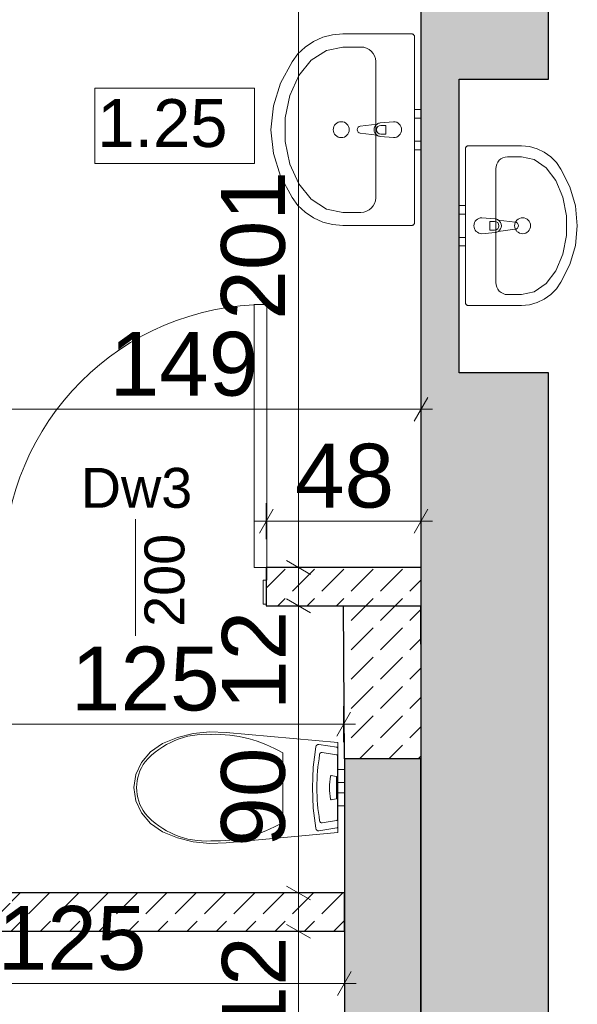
# Model space of a CAD drawing. Header units: centimetres. Extents: x -25572 to 23555, y -2435 to 15405.
# Tile 52 of 134: x 10403 to 10578, y 1920 to 2229. Entities that reach past the tile are written whole.
import ezdxf

# ---------------------------------------------------------------- set-up
doc = ezdxf.new("R2010")
doc.units = ezdxf.units.CM
doc.header["$MEASUREMENT"] = 0
for name, color, linetype, lineweight in [('Nowe_0_Nr_pióra__75', 6, 'Continuous', 15), ('Nowe_210-A Pomieszczenia_Nr_pióra__41', 7, 'Continuous', 15), ('Nowe_220-A Ściany_Nr_pióra__169', 7, 'Continuous', 5), ('Nowe_220-A Ściany_Nr_pióra__19', 255, 'Continuous', 0), ('Nowe_220-A Ściany_Nr_pióra__20', 1, 'Continuous', 13), ('Nowe_220-A Ściany_Nr_pióra__23', 7, 'Continuous', 15), ('Nowe_220-A Ściany_Nr_pióra__27', 7, 'Continuous', 25), ('Nowe_220-A Ściany_Nr_pióra__3', 7, 'Continuous', 13), ('Nowe_220-A Ściany_Nr_pióra__7', 7, 'Continuous', 13), ('Nowe_299-A Wymiary Opisy_Nr_pióra__161', 7, 'Continuous', 5), ('Nowe_299-A Wymiary Opisy_Nr_pióra__41', 7, 'Continuous', 15), ('Nowe_450-K Stropy_Nr_pióra__21', 7, 'Continuous', 25)]:
    doc.layers.add(name, color=color, linetype=linetype, lineweight=lineweight)
doc.layers.add('Nowe_220-A Ściany_Nr_pióra__45', color=7, linetype='Continuous', lineweight=15, true_color=0x40a5ff)
doc.layers.add('Nowe_299-A Wymiary Opisy', color=7, linetype='Continuous')
doc.styles.add('STYL_AUTOMATYCZNY_11', font='arial.ttf')
doc.styles.add('STYL_AUTOMATYCZNY_6', font='arial.ttf')
doc.dimstyles.new('STYL_AUTOMATYCZNY__1', dxfattribs={"dimtxt": 20, "dimasz": 5.7, "dimexe": 0.18, "dimexo": 0.0625, "dimgap": 0, "dimtad": 1, "dimtih": 1, "dimtoh": 1, "dimdec": 0, "dimzin": 0, "dimdsep": 46, "dimtxsty": 'STYL_AUTOMATYCZNY_11', "dimblk": 'ARROWHEAD_2', "dimblk1": 'ARROWHEAD_2', "dimblk2": 'ARROWHEAD_2', "dimcen": 0.09, "dimse1": 1, "dimse2": 1, "dimclrd": 7, "dimclre": 7, "dimclrt": 7, "dimadec": 1, "dimazin": 0, "dimtfac": 1, "dimtdec": 4, "dimtmove": 0, "dimatfit": 3, "dimfxl": 0, "dimtolj": 1, "dimtzin": 0, "dimarcsym": 0})
doc.dimstyles.new('STYL_AUTOMATYCZNY__2', dxfattribs={"dimtxt": 20, "dimasz": 5.7, "dimexe": 0.18, "dimexo": 0.0625, "dimgap": 0, "dimtad": 1, "dimdec": 0, "dimzin": 0, "dimdsep": 46, "dimtxsty": 'STYL_AUTOMATYCZNY_11', "dimblk": 'ARROWHEAD_2', "dimblk1": 'ARROWHEAD_2', "dimblk2": 'ARROWHEAD_2', "dimcen": 0.09, "dimse1": 1, "dimse2": 1, "dimclrd": 7, "dimclre": 7, "dimclrt": 7, "dimadec": 1, "dimazin": 0, "dimtfac": 1, "dimtdec": 4, "dimtmove": 0, "dimatfit": 3, "dimfxl": 0, "dimtolj": 1, "dimtzin": 0, "dimarcsym": 0})
doc.dimstyles.new('STYL_AUTOMATYCZNY__3', dxfattribs={"dimtxt": 20, "dimasz": 5.7, "dimexe": 0.18, "dimexo": 0.0625, "dimgap": 0, "dimtad": 1, "dimtih": 1, "dimtoh": 1, "dimdec": 0, "dimzin": 0, "dimdsep": 46, "dimtxsty": 'STYL_AUTOMATYCZNY_11', "dimblk": 'ARROWHEAD_2', "dimblk1": 'ARROWHEAD_2', "dimblk2": 'ARROWHEAD_2', "dimcen": 0.09, "dimse1": 1, "dimse2": 1, "dimclrd": 7, "dimclre": 7, "dimclrt": 7, "dimadec": 1, "dimazin": 0, "dimtfac": 1, "dimtdec": 4, "dimtmove": 2, "dimatfit": 3, "dimfxl": 0, "dimtolj": 1, "dimtzin": 0, "dimarcsym": 0})
pattern_1 = [(45, (0, 0), (-9.192388, 9.192388), [9.75, -3.25]), (45, (0, 9.192), (-9.192388, 9.192388), [9.75, -3.25])]

# ---------------------------------------------------------------- blocks, each defined once
blk = doc.blocks.new('*D8')
at = {"layer": 'Nowe_299-A Wymiary Opisy_Nr_pióra__161', "color": 7, "linetype": 'Continuous', "lineweight": 5}
for p, q in [((10486.65, 1945.5), (10494.15, 1941.17)), ((10496.03, 1943.34), (10484.78, 1943.34)), ((10490.4, 1853.34), (10490.4, 1943.34)), ((10486.65, 1855.5), (10494.15, 1851.17)), ((10496.03, 1853.34), (10484.78, 1853.34))]:
    blk.add_line(p, q, dxfattribs=at)
at = {"layer": 'Nowe_299-A Wymiary Opisy_Nr_pióra__41', "color": 7, "lineweight": 15, "char_height": 20, "attachment_point": 7, "rotation": 90, "style": 'STYL_AUTOMATYCZNY_11'}
for s, insert in [('\\A1;{\\pql;\\fArial|b0|i0|c238|p0;\\W1.000000;12}', (10486.4, 1910.66)), ('\\A1;{\\pql;\\fArial|b0|i0|c238|p0;\\W1.000000;90}', (10486.4, 1867.83))]:
    blk.add_mtext(s, dxfattribs=dict(at, insert=insert))
blk = doc.blocks.new('ARROWHEAD_2')
at = {"color": 0, "linetype": 'Continuous', "lineweight": 0}
for p, q in [((-0.378, -0.655), (0.378, 0.655)), ((0, 0), (-1, 0))]:
    blk.add_line(p, q, dxfattribs=at)
blk = doc.blocks.new('*D9')
at = {"layer": 'Nowe_299-A Wymiary Opisy_Nr_pióra__161', "color": 7, "linetype": 'Continuous', "lineweight": 5}
for p, q in [((10486.65, 1957.5), (10494.15, 1953.17)), ((10496.03, 1955.34), (10484.78, 1955.34)), ((10490.4, 1943.34), (10490.4, 1955.34)), ((10486.65, 1945.5), (10494.15, 1941.17)), ((10496.03, 1943.34), (10484.78, 1943.34))]:
    blk.add_line(p, q, dxfattribs=at)
blk = doc.blocks.new('*D10')
at = {"layer": 'Nowe_299-A Wymiary Opisy_Nr_pióra__161', "color": 7, "linetype": 'Continuous', "lineweight": 5}
for p, q in [((10486.65, 2047.5), (10494.15, 2043.17)), ((10496.03, 2045.34), (10484.78, 2045.34)), ((10490.4, 1955.34), (10490.4, 2045.34)), ((10486.65, 1957.5), (10494.15, 1953.17)), ((10496.03, 1955.34), (10484.78, 1955.34))]:
    blk.add_line(p, q, dxfattribs=at)
at = {"layer": 'Nowe_299-A Wymiary Opisy_Nr_pióra__41', "color": 7, "lineweight": 15, "char_height": 20, "attachment_point": 7, "rotation": 90, "style": 'STYL_AUTOMATYCZNY_11'}
for s, insert in [('\\A1;{\\pql;\\fArial|b0|i0|c238|p0;\\W1.000000;12}', (10486.4, 2012.66)), ('\\A1;{\\pql;\\fArial|b0|i0|c238|p0;\\W1.000000;90}', (10486.4, 1969.83))]:
    blk.add_mtext(s, dxfattribs=dict(at, insert=insert))
blk = doc.blocks.new('*D11')
at = {"layer": 'Nowe_299-A Wymiary Opisy_Nr_pióra__161', "color": 7, "linetype": 'Continuous', "lineweight": 5}
for p, q in [((10486.65, 2047.5), (10494.15, 2043.17)), ((10496.03, 2045.34), (10484.78, 2045.34))]:
    blk.add_line(p, q, dxfattribs=at)
blk = doc.blocks.new('*D12')
at = {"layer": 'Nowe_299-A Wymiary Opisy_Nr_pióra__161', "color": 7, "linetype": 'Continuous', "lineweight": 5}
for p, q in [((10486.65, 2059.5), (10494.15, 2055.17)), ((10496.03, 2057.34), (10484.78, 2057.34)), ((10490.4, 2045.34), (10490.4, 2057.34)), ((10486.65, 2047.5), (10494.15, 2043.17)), ((10496.03, 2045.34), (10484.78, 2045.34))]:
    blk.add_line(p, q, dxfattribs=at)
blk = doc.blocks.new('*D13')
at = {"layer": 'Nowe_299-A Wymiary Opisy_Nr_pióra__161', "color": 7, "linetype": 'Continuous', "lineweight": 5}
for p, q in [((10490.4, 2258.34), (10490.4, 2262.01)), ((10494.15, 2256.17), (10486.65, 2260.5)), ((10496.03, 2258.34), (10484.78, 2258.34)), ((10490.4, 2057.34), (10490.4, 2258.34)), ((10486.65, 2059.5), (10494.15, 2055.17)), ((10496.03, 2057.34), (10484.78, 2057.34))]:
    blk.add_line(p, q, dxfattribs=at)
at = {"layer": 'Nowe_299-A Wymiary Opisy_Nr_pióra__41', "color": 7, "lineweight": 15, "insert": (10486.4, 2134.96), "char_height": 20, "attachment_point": 7, "rotation": 90, "style": 'STYL_AUTOMATYCZNY_11'}
blk.add_mtext('\\A1;{\\pql;\\fArial|b0|i0|c238|p0;\\W1.000000;201}', dxfattribs=at)
blk = doc.blocks.new('*D16')
at = {"layer": 'Nowe_299-A Wymiary Opisy_Nr_pióra__161', "color": 7, "linetype": 'Continuous', "lineweight": 5}
for p, q in [((10379.38, 1921.35), (10379.38, 1932.6)), ((10504.76, 1921.35), (10504.76, 1932.6)), ((10381.54, 1930.72), (10377.21, 1923.22)), ((10502.59, 1923.22), (10506.92, 1930.72)), ((10379.38, 1926.97), (10504.76, 1926.97)), ((10504.76, 1926.97), (10508.43, 1926.97))]:
    blk.add_line(p, q, dxfattribs=at)
at = {"layer": 'Nowe_299-A Wymiary Opisy_Nr_pióra__41', "color": 7, "lineweight": 15, "insert": (10396.11, 1930.97), "char_height": 20, "attachment_point": 7, "style": 'STYL_AUTOMATYCZNY_11'}
blk.add_mtext('\\A1;{\\pql;\\fArial|b0|i0|c238|p0;\\W1.000000;125}', dxfattribs=at)
blk = doc.blocks.new('*D17')
at = {"layer": 'Nowe_299-A Wymiary Opisy_Nr_pióra__161', "color": 7, "linetype": 'Continuous', "lineweight": 5}
for p, q in [((10381.54, 2110.65), (10377.21, 2103.15)), ((10379.38, 2101.27), (10379.38, 2112.52)), ((10526.59, 2103.15), (10530.92, 2110.65)), ((10528.76, 2101.27), (10528.76, 2112.52)), ((10375.71, 2106.9), (10379.38, 2106.9)), ((10379.38, 2106.9), (10528.76, 2106.9)), ((10528.76, 2106.9), (10532.43, 2106.9))]:
    blk.add_line(p, q, dxfattribs=at)
at = {"layer": 'Nowe_299-A Wymiary Opisy_Nr_pióra__41', "color": 7, "lineweight": 15, "insert": (10431.19, 2110.9), "char_height": 20, "attachment_point": 7, "style": 'STYL_AUTOMATYCZNY_11'}
blk.add_mtext('\\A1;{\\pql;\\fArial|b0|i0|c238|p0;\\W1.000000;149}', dxfattribs=at)
blk = doc.blocks.new('*D18')
at = {"layer": 'Nowe_299-A Wymiary Opisy_Nr_pióra__161', "color": 7, "linetype": 'Continuous', "lineweight": 5}
for p, q in [((10381.54, 2012), (10377.21, 2004.5)), ((10379.38, 2002.63), (10379.38, 2013.88)), ((10502.36, 2004.5), (10506.69, 2012)), ((10504.53, 2002.63), (10504.53, 2013.88)), ((10375.71, 2008.25), (10379.38, 2008.25)), ((10379.38, 2008.25), (10504.53, 2008.25)), ((10504.53, 2008.25), (10508.2, 2008.25))]:
    blk.add_line(p, q, dxfattribs=at)
at = {"layer": 'Nowe_299-A Wymiary Opisy_Nr_pióra__41', "color": 7, "lineweight": 15, "insert": (10419.07, 2012.25), "char_height": 20, "attachment_point": 7, "style": 'STYL_AUTOMATYCZNY_11'}
blk.add_mtext('\\A1;{\\pql;\\fArial|b0|i0|c238|p0;\\W1.000000;125}', dxfattribs=at)
blk = doc.blocks.new('*D21')
at = {"layer": 'Nowe_299-A Wymiary Opisy_Nr_pióra__161', "color": 7, "linetype": 'Continuous', "lineweight": 5}
for p, q in [((10214.16, 4975.43), (10214.16, 4986.68)), ((10528.76, 4975.43), (10528.76, 4986.68)), ((10216.32, 4984.8), (10211.99, 4977.3)), ((10526.59, 4977.3), (10530.92, 4984.8)), ((10210.49, 4981.05), (10214.16, 4981.05)), ((10214.16, 4981.05), (10528.76, 4981.05)), ((10528.76, 4981.05), (10532.43, 4981.05))]:
    blk.add_line(p, q, dxfattribs=at)
at = {"layer": 'Nowe_299-A Wymiary Opisy_Nr_pióra__41', "color": 7, "lineweight": 15, "insert": (10348.58, 4985.05), "char_height": 20, "attachment_point": 7, "style": 'STYL_AUTOMATYCZNY_11'}
blk.add_mtext('\\A1;{\\pql;\\fArial|b0|i0|c238|p0;\\W1.000000;315}', dxfattribs=at)
blk = doc.blocks.new('*D24')
at = {"layer": 'Nowe_299-A Wymiary Opisy_Nr_pióra__161', "color": 7, "linetype": 'Continuous', "lineweight": 5}
for p, q in [((10486.65, 1945.5), (10494.15, 1941.17)), ((10496.03, 1943.34), (10484.78, 1943.34)), ((10490.4, 1853.34), (10490.4, 1943.34)), ((10486.65, 1855.5), (10494.15, 1851.17)), ((10496.03, 1853.34), (10484.78, 1853.34))]:
    blk.add_line(p, q, dxfattribs=at)
at = {"layer": 'Nowe_299-A Wymiary Opisy_Nr_pióra__41', "color": 7, "lineweight": 15, "char_height": 20, "attachment_point": 7, "rotation": 90, "style": 'STYL_AUTOMATYCZNY_11'}
for s, insert in [('\\A1;{\\pql;\\fArial|b0|i0|c238|p0;\\W1.000000;12}', (10486.4, 1910.66)), ('\\A1;{\\pql;\\fArial|b0|i0|c238|p0;\\W1.000000;90}', (10486.4, 1867.83))]:
    blk.add_mtext(s, dxfattribs=dict(at, insert=insert))
blk = doc.blocks.new('*D25')
at = {"layer": 'Nowe_299-A Wymiary Opisy_Nr_pióra__161', "color": 7, "linetype": 'Continuous', "lineweight": 5}
for p, q in [((10486.65, 1957.5), (10494.15, 1953.17)), ((10496.03, 1955.34), (10484.78, 1955.34)), ((10490.4, 1943.34), (10490.4, 1955.34)), ((10486.65, 1945.5), (10494.15, 1941.17)), ((10496.03, 1943.34), (10484.78, 1943.34))]:
    blk.add_line(p, q, dxfattribs=at)
blk = doc.blocks.new('*D26')
at = {"layer": 'Nowe_299-A Wymiary Opisy_Nr_pióra__161', "color": 7, "linetype": 'Continuous', "lineweight": 5}
for p, q in [((10486.65, 2047.5), (10494.15, 2043.17)), ((10496.03, 2045.34), (10484.78, 2045.34)), ((10490.4, 1955.34), (10490.4, 2045.34)), ((10486.65, 1957.5), (10494.15, 1953.17)), ((10496.03, 1955.34), (10484.78, 1955.34))]:
    blk.add_line(p, q, dxfattribs=at)
at = {"layer": 'Nowe_299-A Wymiary Opisy_Nr_pióra__41', "color": 7, "lineweight": 15, "char_height": 20, "attachment_point": 7, "rotation": 90, "style": 'STYL_AUTOMATYCZNY_11'}
for s, insert in [('\\A1;{\\pql;\\fArial|b0|i0|c238|p0;\\W1.000000;12}', (10486.4, 2012.66)), ('\\A1;{\\pql;\\fArial|b0|i0|c238|p0;\\W1.000000;90}', (10486.4, 1969.83))]:
    blk.add_mtext(s, dxfattribs=dict(at, insert=insert))
blk = doc.blocks.new('*D27')
at = {"layer": 'Nowe_299-A Wymiary Opisy_Nr_pióra__161', "color": 7, "linetype": 'Continuous', "lineweight": 5}
for p, q in [((10486.65, 2047.5), (10494.15, 2043.17)), ((10496.03, 2045.34), (10484.78, 2045.34))]:
    blk.add_line(p, q, dxfattribs=at)
blk = doc.blocks.new('*D28')
at = {"layer": 'Nowe_299-A Wymiary Opisy_Nr_pióra__161', "color": 7, "linetype": 'Continuous', "lineweight": 5}
for p, q in [((10486.65, 2059.5), (10494.15, 2055.17)), ((10496.03, 2057.34), (10484.78, 2057.34)), ((10490.4, 2045.34), (10490.4, 2057.34)), ((10486.65, 2047.5), (10494.15, 2043.17)), ((10496.03, 2045.34), (10484.78, 2045.34))]:
    blk.add_line(p, q, dxfattribs=at)
blk = doc.blocks.new('*D29')
at = {"layer": 'Nowe_299-A Wymiary Opisy_Nr_pióra__161', "color": 7, "linetype": 'Continuous', "lineweight": 5}
for p, q in [((10490.4, 2258.34), (10490.4, 2262.01)), ((10494.15, 2256.17), (10486.65, 2260.5)), ((10496.03, 2258.34), (10484.78, 2258.34)), ((10490.4, 2057.34), (10490.4, 2258.34)), ((10486.65, 2059.5), (10494.15, 2055.17)), ((10496.03, 2057.34), (10484.78, 2057.34))]:
    blk.add_line(p, q, dxfattribs=at)
at = {"layer": 'Nowe_299-A Wymiary Opisy_Nr_pióra__41', "color": 7, "lineweight": 15, "insert": (10486.4, 2134.96), "char_height": 20, "attachment_point": 7, "rotation": 90, "style": 'STYL_AUTOMATYCZNY_11'}
blk.add_mtext('\\A1;{\\pql;\\fArial|b0|i0|c238|p0;\\W1.000000;201}', dxfattribs=at)
blk = doc.blocks.new('*D32')
at = {"layer": 'Nowe_299-A Wymiary Opisy_Nr_pióra__161', "color": 7, "linetype": 'Continuous', "lineweight": 5}
for p, q in [((10381.54, 5138.52), (10377.21, 5131.02)), ((10379.38, 5129.15), (10379.38, 5140.4)), ((10502.59, 5131.02), (10506.92, 5138.52)), ((10504.76, 5129.15), (10504.76, 5140.4)), ((10379.38, 5134.77), (10504.76, 5134.77)), ((10504.76, 5134.77), (10508.43, 5134.77))]:
    blk.add_line(p, q, dxfattribs=at)
at = {"layer": 'Nowe_299-A Wymiary Opisy_Nr_pióra__41', "color": 7, "lineweight": 15, "insert": (10396.11, 5138.77), "char_height": 20, "attachment_point": 7, "style": 'STYL_AUTOMATYCZNY_11'}
blk.add_mtext('\\A1;{\\pql;\\fArial|b0|i0|c238|p0;\\W1.000000;125}', dxfattribs=at)
blk = doc.blocks.new('*D33')
at = {"layer": 'Nowe_299-A Wymiary Opisy_Nr_pióra__161', "color": 7, "linetype": 'Continuous', "lineweight": 5}
for p, q in [((10379.38, 5309.07), (10379.38, 5320.32)), ((10528.76, 5309.07), (10528.76, 5320.32)), ((10381.54, 5318.45), (10377.21, 5310.95)), ((10526.59, 5310.95), (10530.92, 5318.45)), ((10375.71, 5314.7), (10379.38, 5314.7)), ((10379.38, 5314.7), (10528.76, 5314.7)), ((10528.76, 5314.7), (10532.43, 5314.7))]:
    blk.add_line(p, q, dxfattribs=at)
at = {"layer": 'Nowe_299-A Wymiary Opisy_Nr_pióra__41', "color": 7, "lineweight": 15, "insert": (10431.19, 5318.7), "char_height": 20, "attachment_point": 7, "style": 'STYL_AUTOMATYCZNY_11'}
blk.add_mtext('\\A1;{\\pql;\\fArial|b0|i0|c238|p0;\\W1.000000;149}', dxfattribs=at)
blk = doc.blocks.new('*D34')
at = {"layer": 'Nowe_299-A Wymiary Opisy_Nr_pióra__161', "color": 7, "linetype": 'Continuous', "lineweight": 5}
for p, q in [((10379.38, 5210.43), (10379.38, 5221.68)), ((10504.53, 5210.43), (10504.53, 5221.68)), ((10381.54, 5219.8), (10377.21, 5212.3)), ((10502.36, 5212.3), (10506.69, 5219.8)), ((10375.71, 5216.05), (10379.38, 5216.05)), ((10379.38, 5216.05), (10504.53, 5216.05)), ((10504.53, 5216.05), (10508.2, 5216.05))]:
    blk.add_line(p, q, dxfattribs=at)
at = {"layer": 'Nowe_299-A Wymiary Opisy_Nr_pióra__41', "color": 7, "lineweight": 15, "insert": (10419.07, 5220.05), "char_height": 20, "attachment_point": 7, "style": 'STYL_AUTOMATYCZNY_11'}
blk.add_mtext('\\A1;{\\pql;\\fArial|b0|i0|c238|p0;\\W1.000000;125}', dxfattribs=at)
blk = doc.blocks.new('*D36')
at = {"layer": 'Nowe_299-A Wymiary Opisy_Nr_pióra__161', "color": 7, "linetype": 'Continuous', "lineweight": 5}
for p, q in [((10308.54, 5033.69), (10304.21, 5026.19)), ((10306.38, 5024.32), (10306.38, 5035.57)), ((10502.59, 5026.19), (10506.92, 5033.69)), ((10504.76, 5024.32), (10504.76, 5035.57)), ((10302.71, 5029.94), (10306.38, 5029.94)), ((10306.38, 5029.94), (10504.76, 5029.94)), ((10504.76, 5029.94), (10508.43, 5029.94))]:
    blk.add_line(p, q, dxfattribs=at)
at = {"layer": 'Nowe_299-A Wymiary Opisy_Nr_pióra__41', "color": 7, "lineweight": 15, "insert": (10382.69, 5033.94), "char_height": 20, "attachment_point": 7, "style": 'STYL_AUTOMATYCZNY_11'}
blk.add_mtext('\\A1;{\\pql;\\fArial|b0|i0|c238|p0;\\W1.000000;198}', dxfattribs=at)
blk = doc.blocks.new('*D50')
at = {"layer": 'Nowe_299-A Wymiary Opisy_Nr_pióra__161', "color": 7, "linetype": 'Continuous', "lineweight": 5}
for p, q in [((10480.3, 2066.21), (10480.3, 2077.46)), ((10528.76, 2066.21), (10528.76, 2077.46)), ((10482.46, 2075.58), (10478.13, 2068.08)), ((10526.59, 2068.08), (10530.92, 2075.58)), ((10476.63, 2071.83), (10480.3, 2071.83)), ((10480.3, 2071.83), (10528.76, 2071.83)), ((10528.76, 2071.83), (10532.43, 2071.83))]:
    blk.add_line(p, q, dxfattribs=at)
at = {"layer": 'Nowe_299-A Wymiary Opisy_Nr_pióra__41', "color": 7, "lineweight": 15, "insert": (10489.27, 2075.83), "char_height": 20, "attachment_point": 7, "style": 'STYL_AUTOMATYCZNY_11'}
blk.add_mtext('\\A1;{\\pql;\\fArial|b0|i0|c238|p0;\\W1.000000;48}', dxfattribs=at)

msp = doc.modelspace()

# ---------------------------------------------------------------- hatches: boundary and pattern name
at = {"layer": 'Nowe_220-A Ściany_Nr_pióra__169', "linetype": 'Continuous', "lineweight": 5}
h = msp.add_hatch(dxfattribs=at)
h.set_pattern_fill('Beton', style=0, pattern_type=2)
h.set_pattern_definition(pattern_1)
h.paths.add_polyline_path([(10480.3, 2057.34), (10480.3, 2045.34), (10528.76, 2045.34), (10528.76, 2057.34)])
h = msp.add_hatch(dxfattribs=at)
h.set_pattern_fill('Beton', style=0, pattern_type=2)
h.set_pattern_definition(pattern_1)
h.paths.add_polyline_path([(10504.76, 1997.34), (10528.76, 1997.34), (10528.76, 2045.34), (10504.76, 2045.34)])
h = msp.add_hatch(dxfattribs=at)
h.set_pattern_fill('Beton', style=0, pattern_type=2)
h.set_pattern_definition(pattern_1)
h.paths.add_polyline_path([(10379.38, 1943.34), (10504.76, 1943.34), (10504.76, 1955.34), (10379.38, 1955.34)])
at = {"layer": 'Nowe_220-A Ściany_Nr_pióra__19', "linetype": 'Continuous', "lineweight": 0}
for points in [[(10528.76, 2247.34), (10528.76, 2210.34), (10568.76, 2210.34), (10568.76, 2247.34)], [(10528.76, 2210.34), (10528.76, 2118.34), (10540.76, 2118.34), (10540.76, 2210.34)], [(10568.76, 1643.34), (10568.76, 2118.34), (10528.76, 2118.34), (10528.76, 1643.34)], [(10528.76, 1810.67), (10528.76, 1997.34), (10504.76, 1997.34), (10504.76, 1810.67)]]:
    msp.add_hatch(color=255, dxfattribs=at).paths.add_polyline_path(points)

# ---------------------------------------------------------------- linework, layer by layer
at = {"layer": 'Nowe_0_Nr_pióra__75', "color": 6, "linetype": 'Continuous', "lineweight": 15}
for p, q in [((10499.11, 2219.4), (10494.38, 2216.34)), ((10504.26, 2220.45), (10499.11, 2219.4)), ((10509.88, 2220.45), (10504.26, 2220.45)), ((10494.38, 2216.34), (10490.44, 2211.51)), ((10514.57, 2215.9), (10514.57, 2173.18)), ((10490.44, 2211.51), (10487.63, 2205.3)), ((10487.63, 2205.3), (10486.16, 2198.23)), ((10486.16, 2198.23), (10486.16, 2190.85)), ((10516.22, 2195.9), (10517.71, 2195.9)), ((10517.71, 2195.9), (10517.71, 2193.18)), ((10486.16, 2190.85), (10487.63, 2183.78)), ((10517.71, 2193.18), (10516.22, 2193.18)), ((10560.26, 2186.05), (10555.88, 2186.05)), ((10564.27, 2185.17), (10560.26, 2186.05)), ((10567.95, 2182.62), (10564.27, 2185.17)), ((10487.63, 2183.78), (10490.44, 2177.57)), ((10552.24, 2146.65), (10552.24, 2182.26)), ((10571.01, 2178.59), (10567.95, 2182.62)), ((10573.19, 2173.42), (10571.01, 2178.59)), ((10490.44, 2177.57), (10494.38, 2172.74)), ((10494.38, 2172.74), (10499.11, 2169.68)), ((10574.33, 2167.53), (10573.19, 2173.42)), ((10499.11, 2169.68), (10504.26, 2168.63)), ((10504.26, 2168.63), (10509.88, 2168.63)), ((10574.33, 2161.38), (10574.33, 2167.53)), ((10550.35, 2165.81), (10551.84, 2165.81)), ((10550.35, 2163.09), (10550.35, 2165.81)), ((10551.84, 2163.09), (10550.35, 2163.09)), ((10573.19, 2155.49), (10574.33, 2161.38)), ((10571.01, 2150.32), (10573.19, 2155.49)), ((10567.95, 2146.29), (10571.01, 2150.32)), ((10564.27, 2143.74), (10567.95, 2146.29)), ((10555.88, 2142.86), (10560.26, 2142.86)), ((10560.26, 2142.86), (10564.27, 2143.74)), ((10485.46, 1988.34), (10485.46, 1999.23)), ((10502.28, 1998.64), (10497.78, 1999.37)), ((10502.65, 1978.45), (10502.65, 1998.23)), ((10502.76, 1994.04), (10502.76, 1992.37)), ((10502.76, 1994.04), (10504.76, 1994.04)), ((10504.76, 1994.04), (10504.76, 1992.37)), ((10502.22, 1991.87), (10500.67, 1992.12)), ((10502.34, 1984.97), (10502.34, 1991.7)), ((10502.76, 1992.37), (10502.76, 1989.94)), ((10504.76, 1992.37), (10504.76, 1989.94)), ((10485.46, 1977.44), (10485.46, 1988.34)), ((10502.76, 1989.94), (10502.76, 1989.47)), ((10502.76, 1989.94), (10504.76, 1989.94)), ((10502.76, 1989.47), (10502.76, 1988.34)), ((10502.76, 1988.34), (10502.76, 1987.21)), ((10502.76, 1987.21), (10502.76, 1986.74)), ((10504.76, 1989.94), (10504.76, 1989.47)), ((10504.76, 1989.47), (10504.76, 1988.34)), ((10504.76, 1988.34), (10504.76, 1987.21)), ((10504.76, 1987.21), (10504.76, 1986.74)), ((10500.67, 1984.56), (10502.22, 1984.8)), ((10502.76, 1986.74), (10504.76, 1986.74)), ((10502.76, 1986.74), (10502.76, 1984.31)), ((10502.76, 1984.31), (10502.76, 1982.64)), ((10504.76, 1986.74), (10504.76, 1984.31)), ((10504.76, 1984.31), (10504.76, 1982.64)), ((10502.76, 1982.64), (10504.76, 1982.64)), ((10497.78, 1977.31), (10502.28, 1978.03))]:
    msp.add_line(p, q, dxfattribs=at)
for points in [[(10504.26, 2164.54), (10525.82, 2164.54), (10525.98, 2164.55), (10526.14, 2164.59), (10526.29, 2164.66), (10526.42, 2164.75), (10526.54, 2164.86), (10526.63, 2164.99), (10526.7, 2165.14), (10526.75, 2165.29), (10526.76, 2165.45), (10526.76, 2194.54), (10526.76, 2223.63), (10526.75, 2223.79), (10526.7, 2223.94), (10526.63, 2224.09), (10526.54, 2224.21), (10526.42, 2224.33), (10526.29, 2224.42), (10526.14, 2224.48), (10525.98, 2224.53), (10525.82, 2224.54), (10504.26, 2224.54), (10501.08, 2224.27), (10498, 2223.48), (10495.1, 2222.19), (10492.48, 2220.43), (10490.21, 2218.27), (10488.35, 2215.75), (10484.74, 2209.15), (10482.51, 2201.98), (10481.76, 2194.54), (10482.51, 2187.1), (10484.74, 2179.93), (10488.35, 2173.33), (10490.21, 2170.81), (10492.48, 2168.65), (10495.1, 2166.89), (10498, 2165.6), (10501.08, 2164.81)], [(10526.76, 2200.89), (10526.76, 2198.19), (10528.76, 2198.19), (10528.76, 2200.89)], [(10526.76, 2190.89), (10526.76, 2188.19), (10528.76, 2188.19), (10528.76, 2190.89)], [(10560.26, 2189.45), (10543.49, 2189.45), (10543.36, 2189.44), (10543.24, 2189.41), (10543.12, 2189.35), (10543.02, 2189.28), (10542.93, 2189.18), (10542.86, 2189.08), (10542.8, 2188.96), (10542.77, 2188.83), (10542.76, 2188.7), (10542.76, 2164.45), (10542.76, 2140.21), (10542.77, 2140.08), (10542.8, 2139.95), (10542.86, 2139.83), (10542.93, 2139.73), (10543.02, 2139.63), (10543.12, 2139.56), (10543.24, 2139.5), (10543.36, 2139.47), (10543.49, 2139.45), (10560.26, 2139.45), (10562.73, 2139.68), (10565.13, 2140.34), (10567.38, 2141.41), (10569.42, 2142.88), (10571.19, 2144.68), (10572.63, 2146.78), (10575.44, 2152.28), (10577.18, 2158.25), (10577.76, 2164.45), (10577.18, 2170.66), (10575.44, 2176.63), (10572.63, 2182.13), (10571.19, 2184.23), (10569.42, 2186.03), (10567.38, 2187.5), (10565.13, 2188.57), (10562.73, 2189.23)], [(10542.76, 2168.1), (10542.76, 2170.8), (10540.76, 2170.8), (10540.76, 2168.1)], [(10542.76, 2158.1), (10542.76, 2160.8), (10540.76, 2160.8), (10540.76, 2158.1)], [(10457.42, 2005.28), (10452.44, 2004.04), (10447.75, 2002.14), (10444.03, 1999.58), (10441.18, 1996.27), (10439.38, 1992.44), (10438.76, 1988.34), (10439.38, 1984.23), (10441.18, 1980.4), (10444.03, 1977.1), (10447.75, 1974.54), (10452.44, 1972.64), (10457.42, 1971.4), (10462.55, 1970.85), (10467.72, 1971), (10502.76, 1974.24), (10502.76, 2002.44), (10467.72, 2005.67), (10462.55, 2005.83)], [(10495.36, 1997.92), (10495.03, 1994.74), (10494.83, 1991.54), (10494.76, 1988.34), (10494.83, 1985.13), (10495.03, 1981.94), (10495.36, 1978.76), (10495.82, 1975.6), (10495.94, 1975.25), (10496.16, 1974.97), (10496.45, 1974.82), (10496.77, 1974.8), (10502.39, 1975.7), (10502.54, 1975.75), (10502.65, 1975.87), (10502.73, 1976.02), (10502.76, 1976.19), (10502.76, 2000.48), (10502.73, 2000.66), (10502.65, 2000.81), (10502.54, 2000.92), (10502.39, 2000.98), (10496.77, 2001.88), (10496.45, 2001.86), (10496.16, 2001.7), (10495.94, 2001.43), (10495.82, 2001.08)]]:
    msp.add_lwpolyline(points, close=True, dxfattribs=at)
for points in [[(10520.2, 2197.04), (10516, 2196.64, 0.12102), (10515.05, 2196.31), (10509.76, 2195.65, 0.882566), (10509.76, 2193.43), (10515.05, 2192.77, 0.12102), (10516, 2192.44), (10520.2, 2192.04, 1)], [(10547.86, 2161.95), (10552.06, 2162.35, 0.12102), (10553.01, 2162.68), (10558.3, 2163.34, 0.882566), (10558.3, 2165.56), (10553.01, 2166.23, 0.12102), (10552.06, 2166.55), (10547.86, 2166.95, 1)]]:
    msp.add_lwpolyline(points, format="xyb", close=True, dxfattribs=at)
for centre in [(10503.79, 2194.54), (10560.62, 2164.45)]:
    msp.add_circle(centre, 2.5, dxfattribs=at)
for centre, radius, start, end in [((10516.19, 2194.54), 2.11, 122.771, 237.229), ((10516.22, 2194.54), 1.36, 90, 270), ((10551.87, 2164.45), 2.11, 302.771, 57.229), ((10551.84, 2164.45), 1.36, 270, 90)]:
    msp.add_arc(centre, radius, start, end, dxfattribs=at)
for centre, major_axis, ratio, start_param, end_param in [((10509.88, 2215.9), (4.69, 0), 0.969697, 0, 1.570796), ((10555.88, 2182.26), (0, 3.79), 0.9625, 0, 1.570796), ((10509.88, 2173.18), (4.69, 0), 0.969697, 4.712389, 6.283185), ((10555.88, 2146.65), (0, 3.79), 0.9625, 1.570796, 3.141593), ((10461.53, 1979.39), (25.71, 0), 0.999377, 1.515065, 2.415654), ((10463.97, 1962.53), (42.55, 0), 0.999377, 1.041392, 1.594412), ((10453.48, 1988.26), (13.86, 0), 0.999377, 2.509088, 3.135732), ((10542.66, 1988.34), (0, 54.63), 0.851064, 1.379927, 1.761665), ((10497.67, 1998.6), (0, 0.78), 0.851064, 6.120269, 7.720389), ((10502.3, 1998.22), (0, 0.42), 0.851064, 4.725808, 6.311721), ((10516.27, 1988.34), (0, 18.98), 0.851064, 1.379922, 1.761671), ((10500.64, 1991.84), (0, 0.281), 0.851064, 6.141199, 7.506594), ((10502.2, 1991.7), (0, 0.172), 0.851064, 4.712566, 6.147216), ((10453.48, 1988.42), (13.86, 0), 0.999377, 3.147454, 3.774097), ((10500.64, 1984.83), (0, 0.281), 0.851064, 1.918184, 3.283579), ((10502.2, 1984.97), (0, 0.172), 0.851064, 3.277562, 4.712212), ((10461.53, 1997.28), (25.71, 0), 0.999377, 3.867528, 4.768116), ((10497.67, 1978.08), (0, 0.78), 0.851064, 1.704388, 3.304509), ((10502.3, 1978.45), (0, 0.42), 0.851064, 3.113056, 4.69897), ((10463.97, 2014.15), (42.55, 0), 0.999377, 4.688771, 5.241791)]:
    msp.add_ellipse(centre, major_axis=major_axis, ratio=ratio, start_param=start_param, end_param=end_param, dxfattribs=at)
at = {"layer": 'Nowe_210-A Pomieszczenia_Nr_pióra__41', "color": 7, "linetype": 'Continuous', "lineweight": 15}
for p, q in [((10426.56, 2207.54), (10476.6, 2207.54)), ((10426.56, 2183.97), (10426.56, 2207.54)), ((10476.6, 2207.54), (10476.6, 2183.97)), ((10476.6, 2183.97), (10426.56, 2183.97))]:
    msp.add_line(p, q, dxfattribs=at)
at = {"layer": 'Nowe_220-A Ściany_Nr_pióra__20', "color": 1, "linetype": 'Continuous', "lineweight": 13}
msp.add_line((10528.76, 2258.34), (10528.76, 1707.34), dxfattribs=at)
at = {"layer": 'Nowe_220-A Ściany_Nr_pióra__23', "color": 7, "linetype": 'Continuous', "lineweight": 15}
for p, q in [((10480.3, 2045.84), (10480.3, 2057.34)), ((10480.3, 2057.34), (10480.5, 2057.34)), ((10480.5, 2057.34), (10480.5, 2053.34)), ((10480.5, 2053.34), (10479.3, 2053.34)), ((10479.3, 2053.34), (10479.3, 2045.84)), ((10479.3, 2045.84), (10480.3, 2045.84))]:
    msp.add_line(p, q, dxfattribs=at)
at = {"layer": 'Nowe_220-A Ściany_Nr_pióra__27', "color": 7, "linetype": 'Continuous', "lineweight": 25}
for p, q in [((10480.3, 2057.34), (10480.3, 2045.84)), ((10480.3, 2057.34), (10480.3, 2045.84)), ((10480.3, 2057.34), (10480.3, 2045.84)), ((10480.3, 2045.84), (10480.3, 2045.34)), ((10480.3, 2045.84), (10480.3, 2045.34))]:
    msp.add_line(p, q, dxfattribs=at)
for points in [[(10528.76, 2258.34), (10528.76, 2210.34)], [(10568.76, 2210.34), (10568.76, 2247.34)], [(10528.76, 2210.34), (10528.76, 2118.34)], [(10540.76, 2210.34), (10568.76, 2210.34)], [(10540.76, 2118.34), (10540.76, 2210.34)], [(10528.76, 2118.34), (10528.76, 1707.34)], [(10568.76, 2118.34), (10540.76, 2118.34)], [(10568.76, 1683.34), (10568.76, 2118.34)], [(10528.76, 2057.34), (10480.3, 2057.34)], [(10480.3, 2045.34), (10528.76, 2045.34)], [(10504.76, 1997.34), (10504.53, 2045.34)], [(10528.76, 2033.34), (10528.76, 2045.34)], [(10504.76, 1997.34), (10504.76, 1810.67)], [(10528.76, 1997.34), (10504.76, 1997.34)], [(10528.76, 1810.67), (10528.76, 1997.34)], [(10504.76, 1955.34), (10379.38, 1955.34)], [(10504.76, 1943.34), (10504.76, 1955.34)], [(10389.76, 1943.34), (10504.76, 1943.34)]]:
    msp.add_lwpolyline(points, dxfattribs=at)
at = {"layer": 'Nowe_220-A Ściany_Nr_pióra__3', "color": 7, "linetype": 'Continuous', "lineweight": 13}
for p, q in [((10476.5, 2057.34), (10476.5, 2139.74)), ((10476.5, 2139.74), (10480.5, 2139.74)), ((10480.5, 2139.74), (10480.5, 2057.34)), ((10480.5, 2057.34), (10476.5, 2057.34))]:
    msp.add_line(p, q, dxfattribs=at)
msp.add_arc((10480.5, 2057.34), 82.4, 90, 180, dxfattribs=at)
at = {"layer": 'Nowe_220-A Ściany_Nr_pióra__45', "color": 161, "linetype": 'Continuous', "lineweight": 15, "true_color": 0x40a5ff}
msp.add_line((10439.3, 2072.52), (10439.3, 2035.88), dxfattribs=at)
at = {"layer": 'Nowe_450-K Stropy_Nr_pióra__21', "color": 7, "linetype": 'Continuous', "lineweight": 25, "flags": 128}
msp.add_lwpolyline([(10528.76, 1991.34), (10528.76, 1997.34)], dxfattribs=at)

# ---------------------------------------------------------------- texts
at = {"layer": 'Nowe_210-A Pomieszczenia_Nr_pióra__41', "color": 7, "linetype": 'Continuous', "lineweight": 15, "insert": (10451.58, 2204.11), "char_height": 15, "attachment_point": 2, "style": 'STYL_AUTOMATYCZNY_6'}
msp.add_mtext('\\A1;{\\pqc;\\pt0,25;\\fArial|b0|i0|c238|p0;\\W1.000000;1.25\\fArial|b0|i0|c238|p0;\\W1.000000;\\A1{\\H.66x;\\S^  ;}\\fArial|b0|i0|c238|p0;\\W1.000000;\\fArial|b0|i0|c238|p0;\\W1.000000;\\A1{\\H.66x;\\S^  ;}}', dxfattribs=at)
at = {"layer": 'Nowe_220-A Ściany_Nr_pióra__7', "color": 7, "linetype": 'Continuous', "lineweight": 13, "insert": (10458.26, 2038.74), "char_height": 12.5, "attachment_point": 7, "rotation": 90, "style": 'STYL_AUTOMATYCZNY_6'}
msp.add_mtext('\\A1;{\\pql;\\pt0;\\fArial|b0|i0|c238|p0;\\W1.000000;200\\fArial|b0|i0|c238|p0;\\W1.000000;\\A1{\\H.66x;\\S^  ;}\\fArial|b0|i0|c238|p0;\\W1.000000;\\fArial|b0|i0|c238|p0;\\W1.000000;}', dxfattribs=at)
at = {"layer": 'Nowe_220-A Ściany_Nr_pióra__7', "color": 7, "linetype": 'Continuous', "lineweight": 13, "char_height": 12.5, "attachment_point": 7, "style": 'STYL_AUTOMATYCZNY_6'}
for s, insert in [('\\A1;{\\pql;\\pt0;\\fArial|b0|i0|c238|p0;\\W1.000000;Dw3\\fArial|b0|i0|c238|p0;\\W1.000000;\\fArial|b0|i0|c238|p0;\\W1.000000;\\fArial|b0|i0|c238|p0;\\W1.000000;}', (10422.15, 2075.87)), ('\\A1;{\\pql;\\pt0;\\fArial|b0|i0|c238|p0;\\W1.000000;80\\fArial|b0|i0|c238|p0;\\W1.000000;\\A1{\\H.66x;\\S^  ;}\\fArial|b0|i0|c238|p0;\\W1.000000;\\fArial|b0|i0|c238|p0;\\W1.000000;}', (10367.76, 1908.38)), ('\\A1;{\\pql;\\pt0;\\fArial|b0|i0|c238|p0;\\W1.000000;200\\fArial|b0|i0|c238|p0;\\W1.000000;\\A1{\\H.66x;\\S^  ;}\\fArial|b0|i0|c238|p0;\\W1.000000;\\fArial|b0|i0|c238|p0;\\W1.000000;}', (10367.76, 1883.38))]:
    msp.add_mtext(s, dxfattribs=dict(at, insert=insert))

# ---------------------------------------------------------------- dimensions: what is measured, and where the dimension line sits
at = {"layer": 'Nowe_299-A Wymiary Opisy', "color": 7, "linetype": 'Continuous', "lineweight": 5}
for base, p1, p2, dimstyle, picture, middle in [((10528.76, 5314.7), (10379.38, 2176.34), (10528.76, 2258.34), 'STYL_AUTOMATYCZNY__1', '*D33', (10454.02, 5328.7)), ((10504.53, 5216.05), (10379.38, 2045.34), (10504.53, 2045.34), 'STYL_AUTOMATYCZNY__1', '*D34', (10441.9, 5230.05)), ((10504.76, 5134.77), (10379.38, 1955.34), (10504.76, 1943.34), 'STYL_AUTOMATYCZNY__3', '*D32', (10418.94, 5148.77)), ((10504.76, 5029.94), (10306.38, 1841.84), (10504.76, 1841.34), 'STYL_AUTOMATYCZNY__1', '*D36', (10405.52, 5043.94)), ((10528.76, 4981.05), (10214.16, 1683.34), (10528.76, 1707.34), 'STYL_AUTOMATYCZNY__1', '*D21', (10371.41, 4995.05)), ((10528.76, 2106.9), (10379.38, 2176.34), (10528.76, 2258.34), 'STYL_AUTOMATYCZNY__1', '*D17', (10454.02, 2120.9)), ((10528.76, 2071.83), (10480.3, 2057.34), (10528.76, 2057.34), 'STYL_AUTOMATYCZNY__1', '*D50', (10504.5, 2085.83)), ((10504.53, 2008.25), (10379.38, 2045.34), (10504.53, 2045.34), 'STYL_AUTOMATYCZNY__1', '*D18', (10441.9, 2022.25)), ((10504.76, 1926.97), (10379.38, 1955.34), (10504.76, 1943.34), 'STYL_AUTOMATYCZNY__3', '*D16', (10418.94, 1940.97))]:
    dim = msp.add_linear_dim(base=base, p1=p1, p2=p2, dimstyle=dimstyle, dxfattribs=at)
    dim.commit()
    dim.dimension.update_dxf_attribs({"geometry": picture, "text_midpoint": middle, "dimtype": 160})
for base, p1, p2, picture, middle in [((10490.4, 2258.34), (10504.53, 2057.34), (10528.76, 2258.34), '*D13', (10476.4, 2157.79)), ((10490.4, 2258.34), (10504.53, 2057.34), (10528.76, 2258.34), '*D29', (10476.4, 2157.79)), ((10490.4, 2057.34), (10526.27, 2045.34), (10504.53, 2057.34), '*D12', (10476.4, 2027.88)), ((10490.4, 2057.34), (10526.27, 2045.34), (10504.53, 2057.34), '*D28', (10476.4, 2027.88)), ((10490.4, 2045.34), (10504.76, 1955.34), (10528.76, 2045.34), '*D10', (10476.4, 1985.05)), ((10490.4, 2045.34), (10504.76, 1955.34), (10528.76, 2045.34), '*D26', (10476.4, 1985.05)), ((10490.40333855, 2045.33845249), (10528.75954808, 2045.33845249), (10526.26948051, 2045.33845249), '*D11', (10476.40333849, 2045.32151267)), ((10490.40333855, 2045.33845249), (10528.75954808, 2045.33845249), (10526.26948051, 2045.33845249), '*D27', (10476.40333849, 2045.32151267)), ((10490.4, 1955.34), (10504.76, 1943.34), (10504.76, 1955.34), '*D9', (10476.4, 1925.88)), ((10490.4, 1955.34), (10504.76, 1943.34), (10504.76, 1955.34), '*D25', (10476.4, 1925.88)), ((10490.4, 1943.34), (10504.76, 1853.34), (10504.76, 1943.34), '*D8', (10476.4, 1883.05)), ((10490.4, 1943.34), (10504.76, 1853.34), (10504.76, 1943.34), '*D24', (10476.4, 1883.05))]:
    dim = msp.add_linear_dim(base=base, p1=p1, p2=p2, angle=90, dimstyle='STYL_AUTOMATYCZNY__2', dxfattribs=at)
    dim.commit()
    dim.dimension.update_dxf_attribs({"geometry": picture, "text_midpoint": middle, "dimtype": 160, "text_rotation": 90})

doc.saveas('drawing.dxf')
